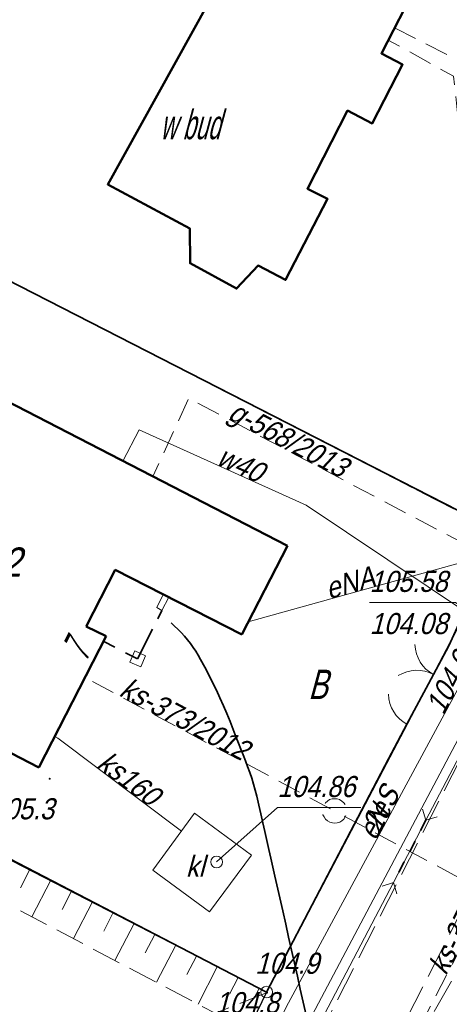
# Model space of a CAD drawing. Extents: x 6530721 to 6531385, y 5978377 to 5979143.
# Tile 140 of 146: x 6531111 to 6531129, y 5978747 to 5978789. Entities that reach past the tile are written whole.
import ezdxf
from ezdxf.enums import TextEntityAlignment as Align

# ---------------------------------------------------------------- set-up
doc = ezdxf.new("R2010")
doc.units = 0
for name, pattern in [('AB_rokocin 2014-08-13 AC2004$0$1.0_0.5', [1.5, 1, -0.5]), ('AB_rokocin 2014-08-13 AC2004$0$1.5_0.5', [2, 1.5, -0.5]), ('AB_rokocin 2014-08-13 AC2004$0$314-500', [2.5, 2, -0.5]), ('AB_rokocin 2014-08-13 AC2004$0$823-500', [1.75, 1.25, -0.5]), ('AB_rokocin 2014-08-13 AC2004$0$ib05_500', [1, 0.5, -0.5]), ('AB_rokocin 2014-08-13 AC2004$0$l217_500', [2, 1.5, -0.5]), ('AB_rokocin 2014-08-13 AC2004$0$l219_500', [0])]:
    doc.linetypes.add(name, pattern=pattern)
for name, color, linetype, lineweight in [('AB-wymiarowa', 7, 'Continuous', 30), ('AB_rokocin 2014-08-13 AC2004$0$202-Punkt graniczny stabilizowany trwale', 7, 'Continuous', 18), ('AB_rokocin 2014-08-13 AC2004$0$209-Opis konturu klasyfikacyjnego', 7, 'Continuous', 18), ('AB_rokocin 2014-08-13 AC2004$0$217-Granica konturu klasyfikcyjnego', 7, 'Continuous', 18), ('AB_rokocin 2014-08-13 AC2004$0$219-Linia granicy', 7, 'Continuous', 18), ('AB_rokocin 2014-08-13 AC2004$0$238-Punkt adresowy budynku', 7, 'Continuous', 18), ('AB_rokocin 2014-08-13 AC2004$0$310-podpora obiektu trwale związanego z budynkiem (powierzchnia)', 7, 'Continuous', 18), ('AB_rokocin 2014-08-13 AC2004$0$312-Budynek', 7, 'Continuous', 18), ('AB_rokocin 2014-08-13 AC2004$0$312-Numer ewidencyjny budynku-Atr124', 7, 'Continuous', 18), ('AB_rokocin 2014-08-13 AC2004$0$314-Nawis budynku budowli', 7, 'Continuous', 18), ('AB_rokocin 2014-08-13 AC2004$0$449-Ściana oporowa rysunek', 7, 'Continuous', 18), ('AB_rokocin 2014-08-13 AC2004$0$625-Punkt rzędnej przewodu-SEPOD-Atr2', 7, 'Continuous', 18), ('AB_rokocin 2014-08-13 AC2004$0$685-Osadnik kanal. lokalnej szambo - obrys-SK', 7, 'Continuous', 18), ('AB_rokocin 2014-08-13 AC2004$0$685-Osadnik kanal. lokalnej szambo - obrys-SK-Atr17', 7, 'Continuous', 18), ('AB_rokocin 2014-08-13 AC2004$0$814-Warstwica pogrubiona linia', 7, 'Continuous', 18), ('AB_rokocin 2014-08-13 AC2004$0$820-Skarpa nieumocniona', 7, 'Continuous', 18), ('AB_rokocin 2014-08-13 AC2004$0$823-Szczyt skarpy nieumocninej', 7, 'Continuous', 18), ('AB_rokocin 2014-08-13 AC2004$0$824-Podnóże skarpy nieumocninej', 7, 'Continuous', 18), ('AB_rokocin 2014-08-13 AC2004$0$905-Brama prawa', 7, 'Continuous', 18), ('AB_rokocin 2014-08-13 AC2004$0$905-Brama w ogrodzeniu', 7, 'Continuous', 18), ('AB_rokocin 2014-08-13 AC2004$0$996-Tekst dodatkowy mały', 7, 'Continuous', 18), ('AB_rokocin 2014-08-13 AC2004$0$jezdnia (powierzchnia)', 7, 'Continuous', 18), ('AB_rokocin 2014-08-13 AC2004$0$ogrodzenie trwałe (linia)', 7, 'Continuous', 18), ('AB_rokocin 2014-08-13 AC2004$0$przepust (linia)', 7, 'Continuous', 18), ('AB_rokocin 2014-08-13 AC2004$0$przepust (linia) - symbol', 7, 'Continuous', 18), ('AB_rokocin 2014-08-13 AC2004$0$przewód elektroenergetyczny (linia)-SEPOD', 7, 'Continuous', 18), ('AB_rokocin 2014-08-13 AC2004$0$przewód elektroenergetyczny (linia)-SEPOD-Atr1', 7, 'Continuous', 18), ('AB_rokocin 2014-08-13 AC2004$0$przewód gazowy (linia)-SG', 7, 'Continuous', 18), ('AB_rokocin 2014-08-13 AC2004$0$przewód gazowy - projektowany (linia)-SG', 7, 'Continuous', 18), ('AB_rokocin 2014-08-13 AC2004$0$przewód gazowy - projektowany (linia)-SG-Atr1', 7, 'Continuous', 18), ('AB_rokocin 2014-08-13 AC2004$0$przewód kanalizacyjny (linia)-SK', 7, 'Continuous', 18), ('AB_rokocin 2014-08-13 AC2004$0$przewód kanalizacyjny (linia)-SK-Atr1', 7, 'Continuous', 18), ('AB_rokocin 2014-08-13 AC2004$0$przewód kanalizacyjny - projektowany (linia)-SK', 7, 'Continuous', 18), ('AB_rokocin 2014-08-13 AC2004$0$przewód kanalizacyjny - projektowany (linia)-SK-Atr1', 7, 'Continuous', 18), ('AB_rokocin 2014-08-13 AC2004$0$przewód wodociągowy (linia)-SW', 7, 'Continuous', 18), ('AB_rokocin 2014-08-13 AC2004$0$przewód wodociągowy (linia)-SW-Atr1', 7, 'Continuous', 18), ('AB_rokocin 2014-08-13 AC2004$0$punkt wysokościowy naturalny', 7, 'Continuous', 18), ('AB_rokocin 2014-08-13 AC2004$0$punkt wysokościowy naturalny-Atr2', 7, 'Continuous', 18), ('AB_rokocin 2014-08-13 AC2004$0$właz (punkt)-SK', 7, 'Continuous', 18), ('AB_rokocin 2014-08-13 AC2004$0$właz (punkt)-SK-Atr2', 7, 'Continuous', 18), ('AB_rokocin 2014-08-13 AC2004$0$zasuwa (punkt)-SW-Atr2', 7, 'Continuous', 18), ('AB_rokocin 2014-08-13 AC2004$0$zasuwa (punkt)-SW-Atr3', 7, 'Continuous', 18)]:
    doc.layers.add(name, color=color, linetype=linetype, lineweight=lineweight)
doc.styles.add('AB_rokocin 2014-08-13 AC2004$0$Standard', font='txt')
doc.linetypes.add('AB_rokocin 2014-08-13 AC2004$0$902-500', pattern='A,3.75,0,[1,ksztalty.shx,S=0.5,R=0,X=0,Y=0],3.75', length=7.5)

# ---------------------------------------------------------------- blocks, each defined once
blk = doc.blocks.new('AB_rokocin 2014-08-13 AC2004$0$PW01')
at = {"linetype": 'Continuous', "lineweight": 13}
h = blk.add_hatch(color=0, dxfattribs=at)
edge = h.paths.add_edge_path()
edge.add_arc((0, 0), 0.045, 0, 360)
blk = doc.blocks.new('AB_rokocin 2014-08-13 AC2004$0$US22')
at = {"color": 0, "linetype": 'Continuous', "lineweight": 13}
blk.add_circle((0, 0), 0.25, dxfattribs=at)
blk = doc.blocks.new('AB_rokocin 2014-08-13 AC2004$0$905P')
at = {"color": 0, "linetype": 'Continuous', "lineweight": 0}
blk.add_arc((1.5, 0), 1.5, 120, 180, dxfattribs=at)
blk = doc.blocks.new('AB_rokocin 2014-08-13 AC2004$0$905')
at = {"color": 0, "linetype": 'Continuous', "lineweight": 0}
for centre, start, end in [((-1.5, 0), 0, 60), ((1.5, 0), 120, 180)]:
    blk.add_arc(centre, 1.5, start, end, dxfattribs=at)
blk = doc.blocks.new('AB_rokocin 2014-08-13 AC2004$0$IB05')
at = {"color": 0, "linetype": 'Continuous', "lineweight": 13}
for q in [(0.354, 0.354), (0.354, -0.354)]:
    blk.add_line((0, 0), q, dxfattribs=at)
blk = doc.blocks.new('AB_rokocin 2014-08-13 AC2004$0$202')
at = {"color": 0, "linetype": 'Continuous', "lineweight": 0}
blk.add_circle((0, 0), 0.25, dxfattribs=at)
blk = doc.blocks.new('AB_rokocin 2014-08-13 AC2004')
at = {"layer": 'AB_rokocin 2014-08-13 AC2004$0$217-Granica konturu klasyfikcyjnego', "color": 3, "linetype": 'AB_rokocin 2014-08-13 AC2004$0$l217_500', "lineweight": 18, "flags": 128}
for points in [[(6531104.74, 5978781.14), (6531131.44, 5978767.44)], [(6531121.24, 5978747.97), (6531131.44, 5978767.44)], [(6531121.24, 5978747.97), (6531131.44, 5978767.44)], [(6531094.57, 5978761.73), (6531121.24, 5978747.97)], [(6531111.58, 5978727.95), (6531121.24, 5978747.97)], [(6531111.58, 5978727.95), (6531121.24, 5978747.97)]]:
    blk.add_lwpolyline(points, dxfattribs=at)
at = {"layer": 'AB_rokocin 2014-08-13 AC2004$0$219-Linia granicy', "color": 92, "linetype": 'AB_rokocin 2014-08-13 AC2004$0$l219_500', "lineweight": 30, "flags": 128}
for points in [[(6531131.44, 5978767.44), (6531080, 5978793.84)], [(6531121.24, 5978747.97), (6531069.82, 5978774.51)], [(6531131.44, 5978767.44), (6531121.24, 5978747.97)], [(6531131.44, 5978767.44), (6531121.24, 5978747.97)], [(6531121.24, 5978747.97), (6531111.58, 5978727.95)], [(6531121.24, 5978747.97), (6531111.58, 5978727.95)]]:
    blk.add_lwpolyline(points, dxfattribs=at)
at = {"layer": 'AB_rokocin 2014-08-13 AC2004$0$310-podpora obiektu trwale związanego z budynkiem (powierzchnia)', "color": 7, "linetype": 'Continuous', "lineweight": 18, "flags": 128}
blk.add_lwpolyline([(6531115.41, 5978762.05), (6531115.62, 5978762.52), (6531116.08, 5978762.31), (6531115.88, 5978761.84)], close=True, dxfattribs=at)
at = {"layer": 'AB_rokocin 2014-08-13 AC2004$0$312-Budynek', "color": 250, "linetype": 'Continuous', "lineweight": 50, "flags": 128}
blk.add_lwpolyline([(6531119.48, 5978791.46), (6531120.56, 5978790.9), (6531122.09, 5978793.85), (6531127.66, 5978790.98), (6531126.13, 5978788.01), (6531127.03, 5978787.53), (6531125.74, 5978785.02), (6531124.69, 5978785.57), (6531122.98, 5978782.24), (6531123.84, 5978781.8), (6531122.05, 5978778.35), (6531120.88, 5978778.96), (6531119.96, 5978777.98), (6531117.98, 5978779.06), (6531117.97, 5978780.54), (6531114.47, 5978782.42)], close=True, dxfattribs=at)
for points in [[(6531107.45, 5978774.58), (6531122.13, 5978767.01)], [(6531122.13, 5978767.01), (6531120.19, 5978763.22)], [(6531114.79, 5978765.98), (6531113.56, 5978763.57)], [(6531120.19, 5978763.22), (6531114.79, 5978765.98)], [(6531113.56, 5978763.57), (6531114.41, 5978763.15)], [(6531114.41, 5978763.15), (6531111.53, 5978757.55)], [(6531111.53, 5978757.55), (6531102.95, 5978762)]]:
    blk.add_lwpolyline(points, dxfattribs=at)
at = {"layer": 'AB_rokocin 2014-08-13 AC2004$0$314-Nawis budynku budowli', "color": 7, "linetype": 'AB_rokocin 2014-08-13 AC2004$0$314-500', "lineweight": 35, "flags": 128}
blk.add_lwpolyline([(6531117.07, 5978764.82), (6531114.79, 5978765.98), (6531113.56, 5978763.57), (6531114.41, 5978763.15), (6531114.3, 5978762.93), (6531115.74, 5978762.18), (6531116.78, 5978764.25)], dxfattribs=at)
at = {"layer": 'AB_rokocin 2014-08-13 AC2004$0$449-Ściana oporowa rysunek', "color": 7, "linetype": 'Continuous', "lineweight": 18, "flags": 128}
blk.add_lwpolyline([(6531116.84, 5978764.93), (6531116.56, 5978764.37), (6531116.78, 5978764.25), (6531117.07, 5978764.82)], dxfattribs=at)
at = {"layer": 'AB_rokocin 2014-08-13 AC2004$0$685-Osadnik kanal. lokalnej szambo - obrys-SK', "color": 7, "linetype": 'Continuous', "lineweight": 18, "flags": 128}
blk.add_lwpolyline([(6531118.81, 5978751.4), (6531116.4, 5978753.17), (6531118.17, 5978755.6), (6531120.6, 5978753.81)], close=True, dxfattribs=at)
at = {"layer": 'AB_rokocin 2014-08-13 AC2004$0$814-Warstwica pogrubiona linia', "color": 32, "linetype": 'Continuous', "lineweight": 35, "flags": 128}
blk.add_lwpolyline([(6531117.17, 5978763.72), (6531117.32, 5978763.586), (6531117.465, 5978763.446), (6531117.605, 5978763.302), (6531117.739, 5978763.152), (6531117.868, 5978762.997), (6531117.991, 5978762.838), (6531118.109, 5978762.675), (6531118.221, 5978762.507), (6531118.328, 5978762.336), (6531118.43, 5978762.16), (6531118.607, 5978761.835), (6531118.777, 5978761.509), (6531118.941, 5978761.181), (6531119.099, 5978760.851), (6531119.252, 5978760.519), (6531119.4, 5978760.186), (6531119.543, 5978759.85), (6531119.682, 5978759.512), (6531119.818, 5978759.172), (6531119.95, 5978758.83), (6531120.046, 5978758.582), (6531120.143, 5978758.335), (6531120.24, 5978758.088), (6531120.335, 5978757.84), (6531120.429, 5978757.592), (6531120.519, 5978757.343), (6531120.604, 5978757.093), (6531120.684, 5978756.841), (6531120.756, 5978756.587), (6531120.82, 5978756.33), (6531120.907, 5978755.951), (6531120.994, 5978755.572), (6531121.081, 5978755.194), (6531121.167, 5978754.815), (6531121.253, 5978754.436), (6531121.339, 5978754.057), (6531121.425, 5978753.678), (6531121.51, 5978753.298), (6531121.595, 5978752.919), (6531121.68, 5978752.54), (6531121.804, 5978751.985), (6531121.929, 5978751.43), (6531122.053, 5978750.875), (6531122.177, 5978750.32), (6531122.302, 5978749.765), (6531122.426, 5978749.21), (6531122.55, 5978748.655), (6531122.674, 5978748.1), (6531122.797, 5978747.545), (6531122.92, 5978746.99)], dxfattribs=at)
at = {"layer": 'AB_rokocin 2014-08-13 AC2004$0$820-Skarpa nieumocniona', "color": 252, "linetype": 'Continuous', "lineweight": 18}
for p, q in [((6531111.16, 5978753.2), (6531110.76, 5978752.42)), ((6531112.05, 5978752.74), (6531111.24, 5978751.18)), ((6531112.93, 5978752.28), (6531112.53, 5978751.5)), ((6531113.82, 5978751.82), (6531113.01, 5978750.25)), ((6531114.71, 5978751.36), (6531114.3, 5978750.57)), ((6531115.6, 5978750.89), (6531114.78, 5978749.32)), ((6531116.48, 5978750.43), (6531116.07, 5978749.64)), ((6531117.37, 5978749.97), (6531116.55, 5978748.39)), ((6531118.26, 5978749.51), (6531117.84, 5978748.72)), ((6531119.14, 5978749.05), (6531118.32, 5978747.46)), ((6531120.03, 5978748.59), (6531119.66, 5978747.88)), ((6531120.92, 5978748.13), (6531120.71, 5978747.73))]:
    blk.add_line(p, q, dxfattribs=at)
at = {"layer": 'AB_rokocin 2014-08-13 AC2004$0$823-Szczyt skarpy nieumocninej', "color": 252, "linetype": 'AB_rokocin 2014-08-13 AC2004$0$823-500', "lineweight": 18, "flags": 128}
blk.add_lwpolyline([(6531086.7, 5978765.77), (6531095.33, 5978761.43), (6531121.26, 5978747.95)], dxfattribs=at)
at = {"layer": 'AB_rokocin 2014-08-13 AC2004$0$824-Podnóże skarpy nieumocninej', "color": 252, "linetype": 'AB_rokocin 2014-08-13 AC2004$0$823-500', "lineweight": 18, "flags": 128}
blk.add_lwpolyline([(6531121.26, 5978747.95), (6531119.05, 5978747.07), (6531094.37, 5978760.06), (6531086.7, 5978765.77)], dxfattribs=at)
at = {"layer": 'AB_rokocin 2014-08-13 AC2004$0$jezdnia (powierzchnia)', "color": 252, "linetype": 'AB_rokocin 2014-08-13 AC2004$0$1.5_0.5', "lineweight": 18, "flags": 128}
for points in [[(6531121.93, 5978734.72), (6531126.55, 5978743.98), (6531130.89, 5978751.51), (6531134.54, 5978760.29), (6531139.07, 5978768.84), (6531142.79, 5978777.1), (6531146.59, 5978785.03)], [(6531085.74, 5978673), (6531097.44, 5978696.06), (6531114.11, 5978727.71), (6531132.41, 5978763.64)], [(6531135.17, 5978762.45), (6531116.73, 5978726.3), (6531100.11, 5978694.72), (6531088.02, 5978670.96)]]:
    blk.add_lwpolyline(points, dxfattribs=at)
at = {"layer": 'AB_rokocin 2014-08-13 AC2004$0$ogrodzenie trwałe (linia)', "color": 252, "linetype": 'AB_rokocin 2014-08-13 AC2004$0$902-500', "lineweight": 35, "flags": 128}
blk.add_lwpolyline([(6531080, 5978793.84), (6531131.2, 5978767.59), (6531129, 5978762.74), (6531128.35, 5978761.52), (6531127.22, 5978759.4), (6531126.43, 5978757.92), (6531121.24, 5978747.97), (6531095.33, 5978761.43), (6531069.82, 5978774.51)], dxfattribs=at)
at = {"layer": 'AB_rokocin 2014-08-13 AC2004$0$przepust (linia)', "color": 7, "linetype": 'AB_rokocin 2014-08-13 AC2004$0$ib05_500', "lineweight": 35, "flags": 128}
blk.add_lwpolyline([(6531128.03, 5978755.3), (6531126.64, 5978752.64)], dxfattribs=at)
at = {"layer": 'AB_rokocin 2014-08-13 AC2004$0$przewód elektroenergetyczny (linia)-SEPOD', "color": 1, "linetype": 'Continuous', "lineweight": 18, "flags": 128}
for points in [[(6531016.57, 5978774.92), (6530999.78, 5978752.35), (6531009.61, 5978738.01), (6531012.53, 5978734.1), (6531018.44, 5978725.66), (6531033.46, 5978703.79), (6531047.58, 5978687.83), (6531071.83, 5978661.18), (6531077.69, 5978661.73), (6531081.66, 5978668.68), (6531091.97, 5978688.52), (6531101.98, 5978708.16), (6531112.22, 5978727.55), (6531122.08, 5978747.33), (6531132, 5978765.74), (6531132.11, 5978766.31), (6531132.42, 5978767.25), (6531132.14, 5978777.68), (6531136.89, 5978786.86), (6531137.71, 5978789.05)], [(6531120.46, 5978763.76), (6531131.43, 5978766.82)], [(6531132.11, 5978766.31), (6531132, 5978765.74), (6531122.08, 5978747.33), (6531112.22, 5978727.55)]]:
    blk.add_lwpolyline(points, dxfattribs=at)
at = {"layer": 'AB_rokocin 2014-08-13 AC2004$0$przewód gazowy (linia)-SG', "color": 40, "linetype": 'Continuous', "lineweight": 18, "flags": 128}
blk.add_lwpolyline([(6531074.82, 5978660.4), (6531075.21, 5978660.61), (6531077.82, 5978660.65), (6531078.57, 5978661.95), (6531080.06, 5978664.55), (6531084.96, 5978673.09), (6531118.29, 5978736.7), (6531119.69, 5978739.35), (6531126.64, 5978752.64), (6531128.03, 5978755.3), (6531132.67, 5978764.15)], dxfattribs=at)
at = {"layer": 'AB_rokocin 2014-08-13 AC2004$0$przewód gazowy - projektowany (linia)-SG', "color": 52, "linetype": 'AB_rokocin 2014-08-13 AC2004$0$1.0_0.5', "lineweight": 18, "flags": 128}
blk.add_lwpolyline([(6531130.39, 5978765.67), (6531129.93, 5978766.95), (6531117.92, 5978773.3), (6531116.4, 5978769.97)], dxfattribs=at)
at = {"layer": 'AB_rokocin 2014-08-13 AC2004$0$przewód kanalizacyjny (linia)-SK', "color": 34, "linetype": 'Continuous', "lineweight": 18, "flags": 128}
blk.add_lwpolyline([(6531117.61, 5978754.83), (6531112.34, 5978758.8), (6531112.22, 5978758.88)], dxfattribs=at)
at = {"layer": 'AB_rokocin 2014-08-13 AC2004$0$przewód kanalizacyjny - projektowany (linia)-SK', "color": 32, "linetype": 'AB_rokocin 2014-08-13 AC2004$0$1.0_0.5', "lineweight": 18, "flags": 128}
for points in [[(6531126.69, 5978789.1), (6531133.68, 5978785.54)], [(6531144.84, 5978779.3), (6531122.46, 5978736.31)], [(6531123.96, 5978755.79), (6531113.58, 5978761.35)], [(6531130.71, 5978752.17), (6531124.33, 5978755.59)]]:
    blk.add_lwpolyline(points, dxfattribs=at)
blk.add_lwpolyline([(6531124.45, 5978755.28), (6531124.36, 5978755.22), (6531124.25, 5978755.19), (6531124.14, 5978755.18), (6531124.04, 5978755.19), (6531123.93, 5978755.22), (6531123.84, 5978755.28), (6531123.75, 5978755.35), (6531123.69, 5978755.44), (6531123.64, 5978755.53), (6531123.62, 5978755.64), (6531123.62, 5978755.75), (6531123.64, 5978755.86), (6531123.69, 5978755.96), (6531123.75, 5978756.05), (6531123.83, 5978756.12), (6531123.92, 5978756.18), (6531124.03, 5978756.21), (6531124.14, 5978756.22), (6531124.24, 5978756.21), (6531124.35, 5978756.18), (6531124.44, 5978756.12), (6531124.53, 5978756.05), (6531124.59, 5978755.96), (6531124.64, 5978755.87), (6531124.66, 5978755.76), (6531124.66, 5978755.65), (6531124.64, 5978755.54), (6531124.59, 5978755.44), (6531124.53, 5978755.35)], close=True, dxfattribs=at)
at = {"layer": 'AB_rokocin 2014-08-13 AC2004$0$przewód wodociągowy (linia)-SW', "color": 5, "linetype": 'AB_rokocin 2014-08-13 AC2004$0$1.0_0.5', "lineweight": 18, "flags": 128}
blk.add_lwpolyline([(6531133.96, 5978767.43), (6531131.17, 5978768.95), (6531129.2, 5978787.04), (6531126.42, 5978788.58)], dxfattribs=at)
at = {"layer": 'AB_rokocin 2014-08-13 AC2004$0$przewód wodociągowy (linia)-SW', "color": 5, "linetype": 'Continuous', "lineweight": 18, "flags": 128}
for points in [[(6531131.6, 5978762.92), (6531122.93, 5978768.74), (6531115.81, 5978771.95), (6531115.12, 5978770.62)], [(6531076.03, 5978657.73), (6531076.43, 5978658.54), (6531131.6, 5978762.92), (6531133.5, 5978766.97), (6531133.61, 5978768.47), (6531133.34, 5978768.58)]]:
    blk.add_lwpolyline(points, dxfattribs=at)
at = {"layer": 'AB_rokocin 2014-08-13 AC2004$0$właz (punkt)-SK-Atr2', "color": 34, "linetype": 'ByBlock', "flags": 128}
blk.add_lwpolyline([(6531119.11, 5978753.52), (6531121.7, 5978755.84), (6531125.261, 5978755.84)], dxfattribs=at)
at = {"layer": 'AB_rokocin 2014-08-13 AC2004$0$zasuwa (punkt)-SW-Atr2', "color": 5, "linetype": 'ByBlock', "flags": 128}
blk.add_lwpolyline([(6531131.6, 5978762.92), (6531129.28, 5978764.59), (6531125.629, 5978764.59)], dxfattribs=at)
at = {"layer": 'AB_rokocin 2014-08-13 AC2004$0$202-Punkt graniczny stabilizowany trwale', "color": 7, "linetype": 'Continuous', "lineweight": 18}
blk.add_blockref('AB_rokocin 2014-08-13 AC2004$0$202', (6531121.24, 5978747.97), dxfattribs=at)
at = {"layer": 'AB_rokocin 2014-08-13 AC2004$0$905-Brama prawa', "color": 7, "linetype": 'Continuous', "lineweight": 35, "rotation": 61.928}
blk.add_blockref('AB_rokocin 2014-08-13 AC2004$0$905P', (6531127.22, 5978759.4), dxfattribs=at)
at = {"layer": 'AB_rokocin 2014-08-13 AC2004$0$905-Brama w ogrodzeniu', "color": 252, "linetype": 'Continuous', "lineweight": 35, "rotation": 61.93399999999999}
blk.add_blockref('AB_rokocin 2014-08-13 AC2004$0$905', (6531128.35, 5978761.52), dxfattribs=at)
at = {"layer": 'AB_rokocin 2014-08-13 AC2004$0$przepust (linia) - symbol', "color": 7, "linetype": 'Continuous', "lineweight": 35}
for p, rotation in [((6531128.03, 5978755.3), 62.41000000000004), ((6531126.64, 5978752.64), 242.4099999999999)]:
    blk.add_blockref('AB_rokocin 2014-08-13 AC2004$0$IB05', p, dxfattribs=dict(at, rotation=rotation))
at = {"layer": 'AB_rokocin 2014-08-13 AC2004$0$punkt wysokościowy naturalny', "color": 7, "linetype": 'Continuous', "lineweight": 13}
for p in [(6531112, 5978757.07), (6531121.26, 5978747.95)]:
    blk.add_blockref('AB_rokocin 2014-08-13 AC2004$0$PW01', p, dxfattribs=at)
at = {"layer": 'AB_rokocin 2014-08-13 AC2004$0$właz (punkt)-SK', "color": 7, "linetype": 'Continuous', "lineweight": 18}
blk.add_blockref('AB_rokocin 2014-08-13 AC2004$0$US22', (6531119.11, 5978753.52), dxfattribs=at)
at = {"layer": 'AB_rokocin 2014-08-13 AC2004$0$209-Opis konturu klasyfikacyjnego', "color": 3, "linetype": 'Continuous', "lineweight": 20, "style": 'AB_rokocin 2014-08-13 AC2004$0$Standard', "oblique": 15, "width": 0.741}
blk.add_text('B', height=1.25, dxfattribs=at).set_placement((6531123.01, 5978760.47))
at = {"layer": 'AB_rokocin 2014-08-13 AC2004$0$238-Punkt adresowy budynku', "color": 7, "linetype": 'Continuous', "lineweight": 20, "style": 'AB_rokocin 2014-08-13 AC2004$0$Standard', "oblique": 15, "width": 0.564}
blk.add_text('7', height=1.25, rotation=62.779, dxfattribs=at).set_placement((6531113.67, 5978762.27), align=Align.CENTER)
at = {"layer": 'AB_rokocin 2014-08-13 AC2004$0$312-Numer ewidencyjny budynku-Atr124', "color": 7, "linetype": 'ByBlock', "lineweight": 20, "style": 'AB_rokocin 2014-08-13 AC2004$0$Standard', "oblique": 15, "width": 0.896}
blk.add_text('m2', height=1.25, dxfattribs=at).set_placement((6531109.74, 5978766.31), align=Align.MIDDLE_CENTER)
at = {"layer": 'AB_rokocin 2014-08-13 AC2004$0$625-Punkt rzędnej przewodu-SEPOD-Atr2', "color": 1, "linetype": 'ByBlock', "lineweight": 20, "style": 'AB_rokocin 2014-08-13 AC2004$0$Standard', "oblique": 15, "width": 0.9}
blk.add_text('104.9', height=0.9, rotation=62.489, dxfattribs=at).set_placement((6531128.77, 5978759.75))
at = {"layer": 'AB_rokocin 2014-08-13 AC2004$0$685-Osadnik kanal. lokalnej szambo - obrys-SK-Atr17', "color": 7, "linetype": 'ByBlock', "lineweight": 20, "style": 'AB_rokocin 2014-08-13 AC2004$0$Standard', "oblique": 15, "width": 0.9}
blk.add_text('kl', height=0.9, dxfattribs=at).set_placement((6531117.8, 5978752.89))
at = {"layer": 'AB_rokocin 2014-08-13 AC2004$0$996-Tekst dodatkowy mały', "color": 7, "linetype": 'Continuous', "lineweight": 20, "style": 'AB_rokocin 2014-08-13 AC2004$0$Standard', "oblique": 15, "width": 0.573}
blk.add_text('w bud', height=1.25, dxfattribs=at).set_placement((6531116.7, 5978784.35))
at = {"layer": 'AB_rokocin 2014-08-13 AC2004$0$przewód elektroenergetyczny (linia)-SEPOD-Atr1', "color": 1, "linetype": 'ByBlock', "lineweight": 20, "style": 'AB_rokocin 2014-08-13 AC2004$0$Standard', "oblique": 15, "width": 0.9}
for s, rotation, p in [('eNA', 15.586, (6531123.89, 5978764.72)), ('2eS', 62.489, (6531126.05, 5978754.71)), ('eN', 62.489, (6531125.88, 5978754.39))]:
    blk.add_text(s, height=0.9, rotation=rotation, dxfattribs=at).set_placement(p)
at = {"layer": 'AB_rokocin 2014-08-13 AC2004$0$przewód gazowy - projektowany (linia)-SG-Atr1', "color": 40, "linetype": 'ByBlock', "lineweight": 20, "style": 'AB_rokocin 2014-08-13 AC2004$0$Standard', "oblique": 15, "width": 0.9}
blk.add_text('g-568/2013', height=0.9, rotation=332.134, dxfattribs=at).set_placement((6531119.539, 5978772.444))
at = {"layer": 'AB_rokocin 2014-08-13 AC2004$0$przewód kanalizacyjny (linia)-SK-Atr1', "color": 34, "linetype": 'ByBlock', "lineweight": 20, "style": 'AB_rokocin 2014-08-13 AC2004$0$Standard', "oblique": 15, "width": 0.9}
blk.add_text('ks160', height=0.9, rotation=323.009, dxfattribs=at).set_placement((6531113.95, 5978757.59))
at = {"layer": 'AB_rokocin 2014-08-13 AC2004$0$przewód kanalizacyjny - projektowany (linia)-SK-Atr1', "color": 34, "linetype": 'ByBlock', "lineweight": 20, "style": 'AB_rokocin 2014-08-13 AC2004$0$Standard', "oblique": 15, "width": 0.9}
for rotation, p in [(331.824, (6531114.91, 5978760.64)), (62.501, (6531128.88, 5978748.64))]:
    blk.add_text('ks-373/2012', height=0.9, rotation=rotation, dxfattribs=at).set_placement(p)
at = {"layer": 'AB_rokocin 2014-08-13 AC2004$0$przewód wodociągowy (linia)-SW-Atr1', "color": 5, "linetype": 'ByBlock', "lineweight": 20, "style": 'AB_rokocin 2014-08-13 AC2004$0$Standard', "oblique": 15, "width": 0.9}
blk.add_text('w40', height=0.9, rotation=335.732, dxfattribs=at).set_placement((6531119.05, 5978770.49))
at = {"layer": 'AB_rokocin 2014-08-13 AC2004$0$punkt wysokościowy naturalny-Atr2', "color": 252, "linetype": 'ByBlock', "lineweight": 20, "style": 'AB_rokocin 2014-08-13 AC2004$0$Standard', "oblique": 15, "width": 0.9}
for s, p in [('105.3', (6531109.47, 5978755.34)), ('104.9', (6531120.75, 5978748.75)), ('104.8', (6531119.05, 5978747.07))]:
    blk.add_text(s, height=0.9, dxfattribs=at).set_placement(p)
at = {"layer": 'AB_rokocin 2014-08-13 AC2004$0$właz (punkt)-SK-Atr2', "color": 34, "linetype": 'ByBlock', "lineweight": 20, "style": 'AB_rokocin 2014-08-13 AC2004$0$Standard', "oblique": 15, "width": 0.9}
blk.add_text('104.86', height=0.9, dxfattribs=at).set_placement((6531121.7, 5978756.29))
at = {"layer": 'AB_rokocin 2014-08-13 AC2004$0$zasuwa (punkt)-SW-Atr2', "color": 5, "linetype": 'ByBlock', "lineweight": 20, "style": 'AB_rokocin 2014-08-13 AC2004$0$Standard', "oblique": 15, "width": 0.9}
blk.add_text('105.58', height=0.9, dxfattribs=at).set_placement((6531125.629, 5978765.04))
at = {"layer": 'AB_rokocin 2014-08-13 AC2004$0$zasuwa (punkt)-SW-Atr3', "color": 5, "linetype": 'ByBlock', "lineweight": 20, "style": 'AB_rokocin 2014-08-13 AC2004$0$Standard', "oblique": 15, "width": 0.9}
blk.add_text('104.08', height=0.9, dxfattribs=at).set_placement((6531125.629, 5978763.24))

msp = doc.modelspace()

# ---------------------------------------------------------------- block references
at = {"layer": 'AB-wymiarowa'}
msp.add_blockref('AB_rokocin 2014-08-13 AC2004', (0, 0), dxfattribs=at)

doc.saveas('drawing.dxf')
